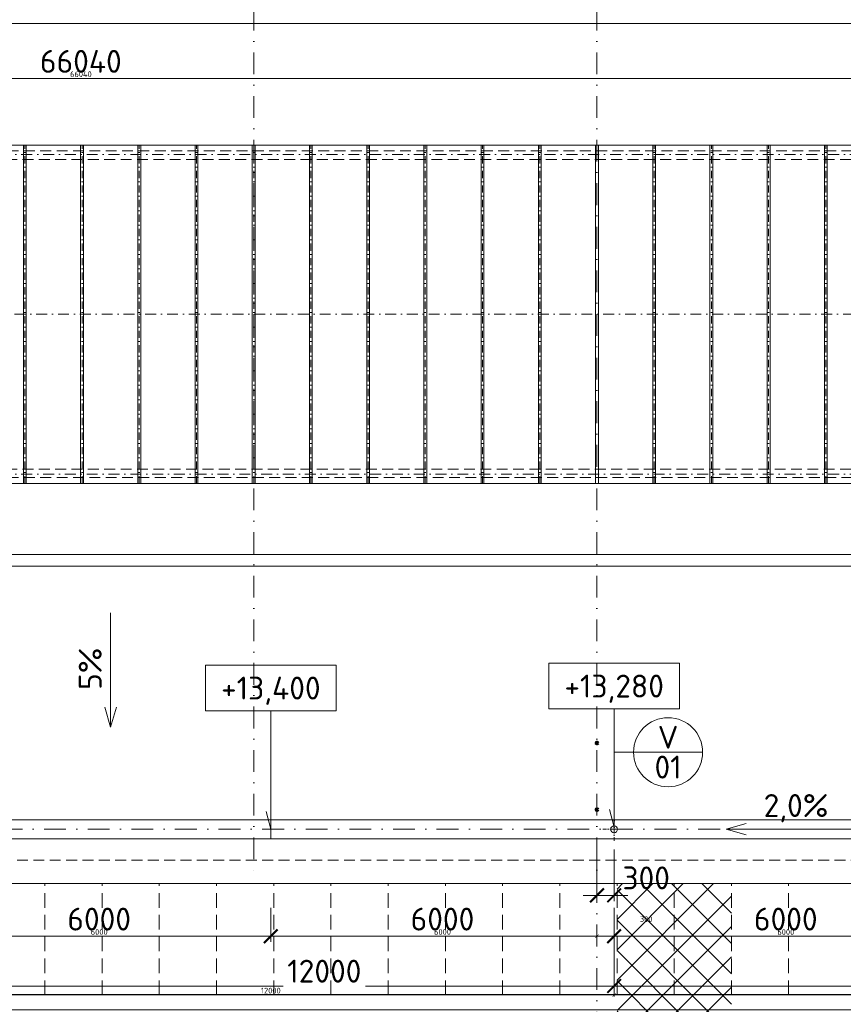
# Model space of a CAD drawing. Header units: millimetres. Extents: x -916886 to 3713765, y -2985421 to 1675785.
# Tile 110 of 256: x 43911 to 58305, y 174241 to 191449. Entities that reach past the tile are written whole.
import ezdxf
from ezdxf import colors
from ezdxf.entities.mleader import LeaderData, LeaderLine
from ezdxf.enums import TextEntityAlignment as Align
from ezdxf.math import Vec2, Vec3

# ---------------------------------------------------------------- set-up
doc = ezdxf.new("R2010")
doc.units = ezdxf.units.MM
for name, pattern in [('CENTERX2', [101.6, 63.5, -12.7, 12.7, -12.7]), ('DASHDOT', [25.4, 12.7, -6.35, 0, -6.35]), ('ČÁRKOVANÁ', [19.05, 12.7, -6.35])]:
    doc.linetypes.add(name, pattern=pattern)
doc.layers.get('Defpoints').update_dxf_attribs({"color": 8})
for name, color, linetype, lineweight in [('A99_N_kce-pohl', 1, 'Continuous', 9), ('A99_N_koty-200', 5, 'Continuous', 5), ('A99_N_koty-200 @ 200', 5, 'Continuous', 5), ('A99_N_koty-200 @ 50 (2)', 5, 'Continuous', 5), ('A99_N_koty-vysk', 160, 'Continuous', 9), ('A99_N_sraf', 252, 'Continuous', 0), ('A99_N_txt-popis-50 @ 200', 240, 'Continuous', 9), ('A99_N_znaceni 200', 5, 'Continuous', 5), ('A99_S_osy', 1, 'CENTERX2', 5)]:
    doc.layers.add(name, color=color, linetype=linetype, lineweight=lineweight)
doc.styles.add('A99_kota', font='isocpeur.ttf', dxfattribs={"height": 2})
doc.styles.add('A99_popis', font='isocpeur.ttf')
doc.styles.add('ad_popis 100', font='isocpeur.ttf', dxfattribs={"height": 200})
doc.dimstyles.new('A99_kota_200 new', dxfattribs={"dimscale": 200, "dimtxt": 2, "dimasz": 1.2, "dimexe": 0.5, "dimexo": 1.5, "dimgap": 0.5, "dimtad": 1, "dimdec": 0, "dimzin": 3, "dimdsep": 46, "dimtxsty": 'A99_kota', "dimblk": 'ARCHTICK', "dimcen": 2.5, "dimazin": 2, "dimtfac": 0.75, "dimtdec": 0, "dimtix": 1, "dimtmove": 2, "dimatfit": 0, "dimfxl": 0, "dimtolj": 1, "dimtzin": 0, "dimlwd": 5, "dimlwe": 5, "dimarcsym": 0})

# ---------------------------------------------------------------- blocks, each defined once
blk = doc.blocks.new('_ArchTick')
at = {"color": 0, "linetype": 'ByBlock', "const_width": 0.15}
blk.add_lwpolyline([(-0.5, -0.5), (0.5, 0.5)], dxfattribs=at)
blk = doc.blocks.new('*D3002')
at = {"layer": 'A99_N_koty-200', "color": 0, "linetype": 'Continuous', "lineweight": 5, "transparency": 16777216}
for p, q in [((11930, 190580), (11930, 191480)), ((11930, 191380), (144620, 191380)), ((144620, 190580), (144620, 191480))]:
    blk.add_line(p, q, dxfattribs=at)
at = {"layer": 'Defpoints', "color": 0, "linetype": 'Continuous', "lineweight": 0, "transparency": 16777216}
for p in [(144620, 191380), (11930, 189255), (144620, 189255)]:
    blk.add_point(p, dxfattribs=at)
at = {"layer": 'A99_N_koty-200', "color": 0, "linetype": 'Continuous', "lineweight": 5, "transparency": 16777216, "xscale": 240, "yscale": 240, "zscale": 240, "rotation": 180}
blk.add_blockref('_ArchTick', (11930, 191380), dxfattribs=at)
at = {"layer": 'A99_N_koty-200', "color": 0, "linetype": 'Continuous', "lineweight": 5, "transparency": 16777216, "xscale": 240, "yscale": 240, "zscale": 240}
blk.add_blockref('_ArchTick', (144620, 191380), dxfattribs=at)
at = {"layer": 'A99_N_koty-200', "color": 0, "linetype": 'Continuous', "transparency": 16777216, "insert": (77075, 191680), "char_height": 400, "attachment_point": 5, "style": 'A99_kota'}
blk.add_mtext('\\A1;132690', dxfattribs=at)
blk = doc.blocks.new('*D3003')
at = {"layer": 'A99_N_koty-200', "color": 0, "linetype": 'Continuous', "lineweight": 5, "transparency": 16777216}
for p, q in [((11930, 191180), (11930, 191405)), ((11930, 191380), (144620, 191380)), ((144620, 191180), (144620, 191405))]:
    blk.add_line(p, q, dxfattribs=at)
at = {"layer": 'Defpoints', "color": 0, "linetype": 'Continuous', "lineweight": 0, "transparency": 16777216}
for p in [(144620, 191380), (11930, 189255), (144620, 189255)]:
    blk.add_point(p, dxfattribs=at)
at = {"layer": 'A99_N_koty-200', "color": 0, "linetype": 'Continuous', "lineweight": 5, "transparency": 16777216, "xscale": 60, "yscale": 60, "zscale": 60, "rotation": 180}
blk.add_blockref('_ArchTick', (11930, 191380), dxfattribs=at)
at = {"layer": 'A99_N_koty-200', "color": 0, "linetype": 'Continuous', "lineweight": 5, "transparency": 16777216, "xscale": 60, "yscale": 60, "zscale": 60}
blk.add_blockref('_ArchTick', (144620, 191380), dxfattribs=at)
at = {"layer": 'A99_N_koty-200', "color": 0, "linetype": 'Continuous', "transparency": 16777216, "insert": (78275, 191455), "char_height": 100, "attachment_point": 5, "style": 'A99_kota'}
blk.add_mtext('\\A1;132690', dxfattribs=at)
blk = doc.blocks.new('*D3113')
at = {"layer": 'A99_N_koty-200', "color": 0, "linetype": 'Continuous', "lineweight": 5, "transparency": 16777216}
for p, q in [((5860, 182105), (5860, 182205)), ((5860, 182105), (150690, 182105)), ((150690, 182105), (150690, 182205))]:
    blk.add_line(p, q, dxfattribs=at)
at = {"layer": 'Defpoints', "color": 0, "linetype": 'Continuous', "lineweight": 0, "transparency": 16777216}
for p in [(150690, 182105), (150690, 182095), (5860, 181900)]:
    blk.add_point(p, dxfattribs=at)
at = {"layer": 'A99_N_koty-200', "color": 0, "linetype": 'Continuous', "lineweight": 5, "transparency": 16777216, "xscale": 240, "yscale": 240, "zscale": 240, "rotation": 180}
blk.add_blockref('_ArchTick', (5860, 182105), dxfattribs=at)
at = {"layer": 'A99_N_koty-200', "color": 0, "linetype": 'Continuous', "lineweight": 5, "transparency": 16777216, "xscale": 240, "yscale": 240, "zscale": 240}
blk.add_blockref('_ArchTick', (150690, 182105), dxfattribs=at)
at = {"layer": 'A99_N_koty-200', "color": 0, "linetype": 'Continuous', "transparency": 16777216, "insert": (76950, 182405), "char_height": 400, "attachment_point": 5, "style": 'A99_kota'}
blk.add_mtext('\\A1;144830', dxfattribs=at)
blk = doc.blocks.new('*D3114')
at = {"layer": 'A99_N_koty-200', "color": 0, "linetype": 'Continuous', "lineweight": 5, "transparency": 16777216}
for p, q in [((5860, 181900), (5860, 181925)), ((5860, 181900), (150690, 181900)), ((150690, 182020), (150690, 181875))]:
    blk.add_line(p, q, dxfattribs=at)
at = {"layer": 'Defpoints', "color": 0, "linetype": 'Continuous', "lineweight": 0, "transparency": 16777216}
for p in [(150690, 182095), (5860, 181900), (150690, 181900)]:
    blk.add_point(p, dxfattribs=at)
at = {"layer": 'A99_N_koty-200', "color": 0, "linetype": 'Continuous', "lineweight": 5, "transparency": 16777216, "xscale": 60, "yscale": 60, "zscale": 60, "rotation": 180}
blk.add_blockref('_ArchTick', (5860, 181900), dxfattribs=at)
at = {"layer": 'A99_N_koty-200', "color": 0, "linetype": 'Continuous', "lineweight": 5, "transparency": 16777216, "xscale": 60, "yscale": 60, "zscale": 60}
blk.add_blockref('_ArchTick', (150690, 181900), dxfattribs=at)
at = {"layer": 'A99_N_koty-200', "color": 0, "linetype": 'Continuous', "transparency": 16777216, "insert": (78275, 181975), "char_height": 100, "attachment_point": 5, "style": 'A99_kota'}
blk.add_mtext('\\A1;144830', dxfattribs=at)
blk = doc.blocks.new('*U62')
at = {"color": 0, "linetype": 'ByBlock'}
for p, q in [((5.7, -4), (5.7, -14.35)), ((5.7, -14.35), (5.286, -12.805))]:
    blk.add_line(p, q, dxfattribs=at)
blk.add_lwpolyline([(0, -4), (11.4, -4), (11.4, 0), (0, 0)], close=True, dxfattribs=at)
at = {"color": 0, "linetype": 'ByBlock', "style": 'A99_kota'}
for tag, p in [('VYSKA', (5.7, -2.241)), ('VYSKA_POPIS1', (5.7, -6.041)), ('VYSKA_POPIS2', (5.9, -9.541)), ('VYSKA_POPIS3', (5.9, -13.041))]:
    blk.add_attdef(tag, text='', height=2, dxfattribs=at).set_placement(p, align=Align.MIDDLE)
blk = doc.blocks.new('*D3708')
at = {"layer": 'A99_N_koty-200', "color": 0, "linetype": 'Continuous', "lineweight": 5, "transparency": 16777216}
for p, q in [((54000, 176945), (54000, 176045)), ((54300, 176945), (54300, 176045)), ((54000, 176145), (53760, 176145)), ((54000, 176145), (54300, 176145)), ((54300, 176145), (54540, 176145))]:
    blk.add_line(p, q, dxfattribs=at)
at = {"layer": 'Defpoints', "color": 0, "linetype": 'Continuous', "lineweight": 0, "transparency": 16777216}
for p in [(54000, 177300), (54300, 177300), (54300, 176145)]:
    blk.add_point(p, dxfattribs=at)
at = {"layer": 'A99_N_koty-200', "color": 0, "linetype": 'Continuous', "lineweight": 5, "transparency": 16777216, "xscale": 240, "yscale": 240, "zscale": 240}
blk.add_blockref('_ArchTick', (54000, 176145), dxfattribs=at)
at = {"layer": 'A99_N_koty-200', "color": 0, "linetype": 'Continuous', "lineweight": 5, "transparency": 16777216, "xscale": 240, "yscale": 240, "zscale": 240, "rotation": 180}
blk.add_blockref('_ArchTick', (54300, 176145), dxfattribs=at)
at = {"layer": 'A99_N_koty-200', "color": 0, "linetype": 'Continuous', "transparency": 16777216, "insert": (54860, 176450), "char_height": 400, "attachment_point": 5, "style": 'A99_kota'}
blk.add_mtext('\\A1;300', dxfattribs=at)
blk = doc.blocks.new('*D3709')
at = {"layer": 'A99_N_koty-200', "color": 0, "linetype": 'Continuous', "lineweight": 5, "transparency": 16777216}
for p, q in [((54000, 175630), (54000, 175405)), ((54300, 175630), (54300, 175405)), ((54000, 175430), (53940, 175430)), ((54000, 175430), (54300, 175430)), ((54300, 175430), (54360, 175430))]:
    blk.add_line(p, q, dxfattribs=at)
at = {"layer": 'Defpoints', "color": 0, "linetype": 'Continuous', "lineweight": 0, "transparency": 16777216}
for p in [(54000, 177300), (54300, 177300), (54300, 175430)]:
    blk.add_point(p, dxfattribs=at)
at = {"layer": 'A99_N_koty-200', "color": 0, "linetype": 'Continuous', "lineweight": 5, "transparency": 16777216, "xscale": 60, "yscale": 60, "zscale": 60}
blk.add_blockref('_ArchTick', (54000, 175430), dxfattribs=at)
at = {"layer": 'A99_N_koty-200', "color": 0, "linetype": 'Continuous', "lineweight": 5, "transparency": 16777216, "xscale": 60, "yscale": 60, "zscale": 60, "rotation": 180}
blk.add_blockref('_ArchTick', (54300, 175430), dxfattribs=at)
at = {"layer": 'A99_N_koty-200', "color": 0, "linetype": 'Continuous', "transparency": 16777216, "insert": (54860, 175730), "char_height": 100, "attachment_point": 5, "style": 'A99_kota'}
blk.add_mtext('\\A1;300', dxfattribs=at)
blk = doc.blocks.new('*D3711')
at = {"layer": 'A99_N_koty-200', "color": 0, "linetype": 'Continuous', "lineweight": 5, "transparency": 16777216}
for p, q in [((54300, 175360), (54300, 174460)), ((66300, 175360), (66300, 174460)), ((54300, 174560), (66300, 174560))]:
    blk.add_line(p, q, dxfattribs=at)
at = {"layer": 'Defpoints', "color": 0, "linetype": 'Continuous', "lineweight": 0, "transparency": 16777216}
for p in [(54300, 177300), (66300, 176835), (66300, 174560)]:
    blk.add_point(p, dxfattribs=at)
at = {"layer": 'A99_N_koty-200', "color": 0, "linetype": 'Continuous', "lineweight": 5, "transparency": 16777216, "xscale": 240, "yscale": 240, "zscale": 240, "rotation": 180}
blk.add_blockref('_ArchTick', (54300, 174560), dxfattribs=at)
at = {"layer": 'A99_N_koty-200', "color": 0, "linetype": 'Continuous', "lineweight": 5, "transparency": 16777216, "xscale": 240, "yscale": 240, "zscale": 240}
blk.add_blockref('_ArchTick', (66300, 174560), dxfattribs=at)
at = {"layer": 'A99_N_koty-200', "color": 0, "linetype": 'Continuous', "transparency": 16777216, "insert": (60300, 174860), "char_height": 400, "attachment_point": 5, "style": 'A99_kota'}
blk.add_mtext('\\A1;12000', dxfattribs=at)
blk = doc.blocks.new('*D3712')
at = {"layer": 'A99_N_koty-200', "color": 0, "linetype": 'Continuous', "lineweight": 5, "transparency": 16777216}
for p, q in [((54300, 174605), (54300, 174380)), ((66300, 174605), (66300, 174380)), ((54300, 174405), (66300, 174405))]:
    blk.add_line(p, q, dxfattribs=at)
at = {"layer": 'Defpoints', "color": 0, "linetype": 'Continuous', "lineweight": 0, "transparency": 16777216}
for p in [(54300, 177300), (66300, 176835), (66300, 174405)]:
    blk.add_point(p, dxfattribs=at)
at = {"layer": 'A99_N_koty-200', "color": 0, "linetype": 'Continuous', "lineweight": 5, "transparency": 16777216, "xscale": 60, "yscale": 60, "zscale": 60, "rotation": 180}
blk.add_blockref('_ArchTick', (54300, 174405), dxfattribs=at)
at = {"layer": 'A99_N_koty-200', "color": 0, "linetype": 'Continuous', "lineweight": 5, "transparency": 16777216, "xscale": 60, "yscale": 60, "zscale": 60}
blk.add_blockref('_ArchTick', (66300, 174405), dxfattribs=at)
at = {"layer": 'A99_N_koty-200', "color": 0, "linetype": 'Continuous', "transparency": 16777216, "insert": (60300, 174480), "char_height": 100, "attachment_point": 5, "style": 'A99_kota'}
blk.add_mtext('\\A1;12000', dxfattribs=at)
blk = doc.blocks.new('*D3714')
at = {"layer": 'A99_N_koty-200', "color": 0, "linetype": 'Continuous', "lineweight": 5, "transparency": 16777216}
for p, q in [((54300, 175925), (54300, 175330)), ((60300, 175925), (60300, 175330)), ((54300, 175430), (60300, 175430))]:
    blk.add_line(p, q, dxfattribs=at)
at = {"layer": 'Defpoints', "color": 0, "linetype": 'Continuous', "lineweight": 0, "transparency": 16777216}
for p in [(54300, 176225), (60300, 176225), (60300, 175430)]:
    blk.add_point(p, dxfattribs=at)
at = {"layer": 'A99_N_koty-200', "color": 0, "linetype": 'Continuous', "lineweight": 5, "transparency": 16777216, "xscale": 240, "yscale": 240, "zscale": 240, "rotation": 180}
blk.add_blockref('_ArchTick', (54300, 175430), dxfattribs=at)
at = {"layer": 'A99_N_koty-200', "color": 0, "linetype": 'Continuous', "lineweight": 5, "transparency": 16777216, "xscale": 240, "yscale": 240, "zscale": 240}
blk.add_blockref('_ArchTick', (60300, 175430), dxfattribs=at)
at = {"layer": 'A99_N_koty-200', "color": 0, "linetype": 'Continuous', "transparency": 16777216, "insert": (57300, 175730), "char_height": 400, "attachment_point": 5, "style": 'A99_kota'}
blk.add_mtext('\\A1;6000', dxfattribs=at)
blk = doc.blocks.new('*D3715')
at = {"layer": 'A99_N_koty-200', "color": 0, "linetype": 'Continuous', "lineweight": 5, "transparency": 16777216}
for p, q in [((54300, 175630), (54300, 175405)), ((60300, 175630), (60300, 175405)), ((54300, 175430), (60300, 175430))]:
    blk.add_line(p, q, dxfattribs=at)
at = {"layer": 'Defpoints', "color": 0, "linetype": 'Continuous', "lineweight": 0, "transparency": 16777216}
for p in [(54300, 176225), (60300, 176225), (60300, 175430)]:
    blk.add_point(p, dxfattribs=at)
at = {"layer": 'A99_N_koty-200', "color": 0, "linetype": 'Continuous', "lineweight": 5, "transparency": 16777216, "xscale": 60, "yscale": 60, "zscale": 60, "rotation": 180}
blk.add_blockref('_ArchTick', (54300, 175430), dxfattribs=at)
at = {"layer": 'A99_N_koty-200', "color": 0, "linetype": 'Continuous', "lineweight": 5, "transparency": 16777216, "xscale": 60, "yscale": 60, "zscale": 60}
blk.add_blockref('_ArchTick', (60300, 175430), dxfattribs=at)
at = {"layer": 'A99_N_koty-200', "color": 0, "linetype": 'Continuous', "transparency": 16777216, "insert": (57300, 175505), "char_height": 100, "attachment_point": 5, "style": 'A99_kota'}
blk.add_mtext('\\A1;6000', dxfattribs=at)
blk = doc.blocks.new('*D3774')
at = {"layer": 'A99_N_koty-200', "color": 0, "linetype": 'Continuous', "lineweight": 5, "transparency": 16777216}
for p, q in [((42300, 175360), (42300, 174460)), ((54300, 175360), (54300, 174460)), ((42300, 174560), (48515, 174560)), ((54300, 174560), (49955, 174560))]:
    blk.add_line(p, q, dxfattribs=at)
at = {"layer": 'Defpoints', "color": 0, "linetype": 'Continuous', "lineweight": 0, "transparency": 16777216}
for p in [(42300, 176835), (54300, 176835), (54300, 174560)]:
    blk.add_point(p, dxfattribs=at)
at = {"layer": 'A99_N_koty-200', "color": 0, "linetype": 'Continuous', "lineweight": 5, "transparency": 16777216, "xscale": 240, "yscale": 240, "zscale": 240, "rotation": 180}
blk.add_blockref('_ArchTick', (42300, 174560), dxfattribs=at)
at = {"layer": 'A99_N_koty-200', "color": 0, "linetype": 'Continuous', "lineweight": 5, "transparency": 16777216, "xscale": 240, "yscale": 240, "zscale": 240}
blk.add_blockref('_ArchTick', (54300, 174560), dxfattribs=at)
at = {"layer": 'A99_N_koty-200', "color": 0, "linetype": 'Continuous', "transparency": 16777216, "insert": (49235, 174820), "char_height": 400, "attachment_point": 5, "style": 'A99_kota'}
blk.add_mtext('\\A1;12000', dxfattribs=at)
blk = doc.blocks.new('*D3775')
at = {"layer": 'A99_N_koty-200', "color": 0, "linetype": 'Continuous', "lineweight": 5, "transparency": 16777216}
for p, q in [((42300, 174605), (42300, 174380)), ((54300, 174605), (54300, 174380)), ((42300, 174405), (54300, 174405))]:
    blk.add_line(p, q, dxfattribs=at)
at = {"layer": 'Defpoints', "color": 0, "linetype": 'Continuous', "lineweight": 0, "transparency": 16777216}
for p in [(42300, 176835), (54300, 176835), (54300, 174405)]:
    blk.add_point(p, dxfattribs=at)
at = {"layer": 'A99_N_koty-200', "color": 0, "linetype": 'Continuous', "lineweight": 5, "transparency": 16777216, "xscale": 60, "yscale": 60, "zscale": 60, "rotation": 180}
blk.add_blockref('_ArchTick', (42300, 174405), dxfattribs=at)
at = {"layer": 'A99_N_koty-200', "color": 0, "linetype": 'Continuous', "lineweight": 5, "transparency": 16777216, "xscale": 60, "yscale": 60, "zscale": 60}
blk.add_blockref('_ArchTick', (54300, 174405), dxfattribs=at)
at = {"layer": 'A99_N_koty-200', "color": 0, "linetype": 'Continuous', "transparency": 16777216, "insert": (48300, 174480), "char_height": 100, "attachment_point": 5, "style": 'A99_kota'}
blk.add_mtext('\\A1;12000', dxfattribs=at)
blk = doc.blocks.new('*D3777')
at = {"layer": 'A99_N_koty-200', "color": 0, "linetype": 'Continuous', "lineweight": 5, "transparency": 16777216}
for p, q in [((42300, 175925), (42300, 175330)), ((48300, 175925), (48300, 175330)), ((42300, 175430), (48300, 175430))]:
    blk.add_line(p, q, dxfattribs=at)
at = {"layer": 'Defpoints', "color": 0, "linetype": 'Continuous', "lineweight": 0, "transparency": 16777216}
for p in [(42300, 176225), (48300, 176225), (48300, 175430)]:
    blk.add_point(p, dxfattribs=at)
at = {"layer": 'A99_N_koty-200', "color": 0, "linetype": 'Continuous', "lineweight": 5, "transparency": 16777216, "xscale": 240, "yscale": 240, "zscale": 240, "rotation": 180}
blk.add_blockref('_ArchTick', (42300, 175430), dxfattribs=at)
at = {"layer": 'A99_N_koty-200', "color": 0, "linetype": 'Continuous', "lineweight": 5, "transparency": 16777216, "xscale": 240, "yscale": 240, "zscale": 240}
blk.add_blockref('_ArchTick', (48300, 175430), dxfattribs=at)
at = {"layer": 'A99_N_koty-200', "color": 0, "linetype": 'Continuous', "transparency": 16777216, "insert": (45300, 175730), "char_height": 400, "attachment_point": 5, "style": 'A99_kota'}
blk.add_mtext('\\A1;6000', dxfattribs=at)
blk = doc.blocks.new('*D3778')
at = {"layer": 'A99_N_koty-200', "color": 0, "linetype": 'Continuous', "lineweight": 5, "transparency": 16777216}
for p, q in [((42300, 175630), (42300, 175405)), ((48300, 175630), (48300, 175405)), ((42300, 175430), (48300, 175430))]:
    blk.add_line(p, q, dxfattribs=at)
at = {"layer": 'Defpoints', "color": 0, "linetype": 'Continuous', "lineweight": 0, "transparency": 16777216}
for p in [(42300, 176225), (48300, 176225), (48300, 175430)]:
    blk.add_point(p, dxfattribs=at)
at = {"layer": 'A99_N_koty-200', "color": 0, "linetype": 'Continuous', "lineweight": 5, "transparency": 16777216, "xscale": 60, "yscale": 60, "zscale": 60, "rotation": 180}
blk.add_blockref('_ArchTick', (42300, 175430), dxfattribs=at)
at = {"layer": 'A99_N_koty-200', "color": 0, "linetype": 'Continuous', "lineweight": 5, "transparency": 16777216, "xscale": 60, "yscale": 60, "zscale": 60}
blk.add_blockref('_ArchTick', (48300, 175430), dxfattribs=at)
at = {"layer": 'A99_N_koty-200', "color": 0, "linetype": 'Continuous', "transparency": 16777216, "insert": (45300, 175505), "char_height": 100, "attachment_point": 5, "style": 'A99_kota'}
blk.add_mtext('\\A1;6000', dxfattribs=at)
blk = doc.blocks.new('*D3780')
at = {"layer": 'A99_N_koty-200', "color": 0, "linetype": 'Continuous', "lineweight": 5, "transparency": 16777216}
for p, q in [((48300, 175925), (48300, 175330)), ((54300, 175925), (54300, 175330)), ((54300, 175430), (48300, 175430))]:
    blk.add_line(p, q, dxfattribs=at)
at = {"layer": 'Defpoints', "color": 0, "linetype": 'Continuous', "lineweight": 0, "transparency": 16777216}
for p in [(48300, 176225), (54300, 176225), (48300, 175430)]:
    blk.add_point(p, dxfattribs=at)
at = {"layer": 'A99_N_koty-200', "color": 0, "linetype": 'Continuous', "lineweight": 5, "transparency": 16777216, "xscale": 240, "yscale": 240, "zscale": 240, "rotation": 180}
blk.add_blockref('_ArchTick', (48300, 175430), dxfattribs=at)
at = {"layer": 'A99_N_koty-200', "color": 0, "linetype": 'Continuous', "lineweight": 5, "transparency": 16777216, "xscale": 240, "yscale": 240, "zscale": 240}
blk.add_blockref('_ArchTick', (54300, 175430), dxfattribs=at)
at = {"layer": 'A99_N_koty-200', "color": 0, "linetype": 'Continuous', "transparency": 16777216, "insert": (51300, 175730), "char_height": 400, "attachment_point": 5, "style": 'A99_kota'}
blk.add_mtext('\\A1;6000', dxfattribs=at)
blk = doc.blocks.new('*D3781')
at = {"layer": 'A99_N_koty-200', "color": 0, "linetype": 'Continuous', "lineweight": 5, "transparency": 16777216}
for p, q in [((48300, 175630), (48300, 175405)), ((54300, 175630), (54300, 175405)), ((54300, 175430), (48300, 175430))]:
    blk.add_line(p, q, dxfattribs=at)
at = {"layer": 'Defpoints', "color": 0, "linetype": 'Continuous', "lineweight": 0, "transparency": 16777216}
for p in [(48300, 176225), (54300, 176225), (48300, 175430)]:
    blk.add_point(p, dxfattribs=at)
at = {"layer": 'A99_N_koty-200', "color": 0, "linetype": 'Continuous', "lineweight": 5, "transparency": 16777216, "xscale": 60, "yscale": 60, "zscale": 60, "rotation": 180}
blk.add_blockref('_ArchTick', (48300, 175430), dxfattribs=at)
at = {"layer": 'A99_N_koty-200', "color": 0, "linetype": 'Continuous', "lineweight": 5, "transparency": 16777216, "xscale": 60, "yscale": 60, "zscale": 60}
blk.add_blockref('_ArchTick', (54300, 175430), dxfattribs=at)
at = {"layer": 'A99_N_koty-200', "color": 0, "linetype": 'Continuous', "transparency": 16777216, "insert": (51300, 175505), "char_height": 100, "attachment_point": 5, "style": 'A99_kota'}
blk.add_mtext('\\A1;6000', dxfattribs=at)
blk = doc.blocks.new('*D4113')
at = {"layer": 'A99_N_koty-200', "color": 0, "linetype": 'Continuous', "lineweight": 5, "transparency": 16777216}
for p, q in [((11960, 189620.5), (11960, 190520.5)), ((78000, 189620.5), (78000, 190520.5)), ((11960, 190420.5), (78000, 190420.5))]:
    blk.add_line(p, q, dxfattribs=at)
at = {"layer": 'Defpoints', "color": 0, "linetype": 'Continuous', "lineweight": 0, "transparency": 16777216}
for p in [(78000, 190420.5), (11960, 189245.5), (78000, 189245.5)]:
    blk.add_point(p, dxfattribs=at)
at = {"layer": 'A99_N_koty-200', "color": 0, "linetype": 'Continuous', "lineweight": 5, "transparency": 16777216, "xscale": 240, "yscale": 240, "zscale": 240, "rotation": 180}
blk.add_blockref('_ArchTick', (11960, 190420.5), dxfattribs=at)
at = {"layer": 'A99_N_koty-200', "color": 0, "linetype": 'Continuous', "lineweight": 5, "transparency": 16777216, "xscale": 240, "yscale": 240, "zscale": 240}
blk.add_blockref('_ArchTick', (78000, 190420.5), dxfattribs=at)
at = {"layer": 'A99_N_koty-200', "color": 0, "linetype": 'Continuous', "transparency": 16777216, "insert": (44980, 190720.5), "char_height": 400, "attachment_point": 5, "style": 'A99_kota'}
blk.add_mtext('\\A1;66040', dxfattribs=at)
blk = doc.blocks.new('*D4114')
at = {"layer": 'A99_N_koty-200', "color": 0, "linetype": 'Continuous', "lineweight": 5, "transparency": 16777216}
for p, q in [((11960, 190220.5), (11960, 190445.5)), ((11960, 190420.5), (78000, 190420.5)), ((78000, 190220.5), (78000, 190445.5))]:
    blk.add_line(p, q, dxfattribs=at)
at = {"layer": 'Defpoints', "color": 0, "linetype": 'Continuous', "lineweight": 0, "transparency": 16777216}
for p in [(78000, 190420.5), (11960, 189245.5), (78000, 189245.5)]:
    blk.add_point(p, dxfattribs=at)
at = {"layer": 'A99_N_koty-200', "color": 0, "linetype": 'Continuous', "lineweight": 5, "transparency": 16777216, "xscale": 60, "yscale": 60, "zscale": 60, "rotation": 180}
blk.add_blockref('_ArchTick', (11960, 190420.5), dxfattribs=at)
at = {"layer": 'A99_N_koty-200', "color": 0, "linetype": 'Continuous', "lineweight": 5, "transparency": 16777216, "xscale": 60, "yscale": 60, "zscale": 60}
blk.add_blockref('_ArchTick', (78000, 190420.5), dxfattribs=at)
at = {"layer": 'A99_N_koty-200', "color": 0, "linetype": 'Continuous', "transparency": 16777216, "insert": (44980, 190495.5), "char_height": 100, "attachment_point": 5, "style": 'A99_kota'}
blk.add_mtext('\\A1;66040', dxfattribs=at)
blk = doc.blocks.new('*U20')
at = {"color": 0, "linetype": 'ByBlock'}
blk.add_line((-3.02, 0), (3.02, 0), dxfattribs=at)
blk.add_circle((0, 0), 3.02, dxfattribs=at)
at = {"color": 0, "linetype": 'ByBlock', "style": 'A99_popis'}
for tag, p in [('KATEGORIE', (0, 1.31)), ('PRVEK', (0, -1.298))]:
    blk.add_attdef(tag, text='', height=2, dxfattribs=at).set_placement(p, align=Align.MIDDLE_CENTER)
blk = doc.blocks.new('*U4723')
at = {"layer": 'A99_N_koty-200 @ 200', "linetype": 'Continuous'}
dim = blk.add_linear_dim(base=(144620, 191380), p1=(11930, 189255), p2=(144620, 189255), dimstyle='A99_kota_200 new', override={"dimscale": 200, "dimtix": 1, "dimtofl": 1, "dimtmove": 2, "dimatfit": 0}, dxfattribs=at)
dim.commit()
dim.dimension.update_dxf_attribs({"geometry": '*D3002', "text_midpoint": (77075, 191680), "dimtype": 128})
at = {"layer": 'A99_N_koty-200 @ 50 (2)', "linetype": 'Continuous'}
dim = blk.add_linear_dim(base=(144620, 191380), p1=(11930, 189255), p2=(144620, 189255), dimstyle='A99_kota_200 new', override={"dimscale": 50, "dimtix": 1, "dimtofl": 1, "dimtmove": 2, "dimatfit": 0}, dxfattribs=at)
dim.commit()
dim.dimension.update_dxf_attribs({"geometry": '*D3003', "text_midpoint": (78275, 191455)})
blk = doc.blocks.new('*U4760')
at = {"layer": 'A99_N_koty-200 @ 200', "linetype": 'Continuous'}
dim = blk.add_linear_dim(base=(150690, 182105), p1=(5860, 181900), p2=(150690, 182095), dimstyle='A99_kota_200 new', override={"dimscale": 200, "dimtix": 1, "dimtofl": 1, "dimtmove": 2, "dimatfit": 0}, dxfattribs=at)
dim.commit()
dim.dimension.update_dxf_attribs({"geometry": '*D3113', "text_midpoint": (76950, 182405), "dimtype": 128})
at = {"layer": 'A99_N_koty-200 @ 50 (2)', "linetype": 'Continuous'}
dim = blk.add_linear_dim(base=(150690, 181900), p1=(5860, 181900), p2=(150690, 182095), dimstyle='A99_kota_200 new', override={"dimscale": 50, "dimtix": 1, "dimtofl": 1, "dimtmove": 2, "dimatfit": 0}, dxfattribs=at)
dim.commit()
dim.dimension.update_dxf_attribs({"geometry": '*D3114', "text_midpoint": (78275, 181975)})
blk = doc.blocks.new('*U4920')
at = {"layer": 'A99_N_koty-200 @ 200', "linetype": 'Continuous'}
dim = blk.add_linear_dim(base=(54300, 176145), p1=(54000, 177300), p2=(54300, 177300), dimstyle='A99_kota_200 new', override={"dimscale": 200, "dimtix": 1, "dimtofl": 1, "dimtmove": 2, "dimatfit": 0}, dxfattribs=at)
dim.commit()
dim.dimension.update_dxf_attribs({"geometry": '*D3708', "text_midpoint": (54860, 176450), "dimtype": 128})
at = {"layer": 'A99_N_koty-200 @ 50 (2)', "linetype": 'Continuous'}
dim = blk.add_linear_dim(base=(54300, 175430), p1=(54000, 177300), p2=(54300, 177300), dimstyle='A99_kota_200 new', override={"dimscale": 50, "dimtix": 1, "dimtofl": 1, "dimtmove": 2, "dimatfit": 0}, dxfattribs=at)
dim.commit()
dim.dimension.update_dxf_attribs({"geometry": '*D3709', "text_midpoint": (54860, 175730), "dimtype": 128})
blk = doc.blocks.new('*U4921')
at = {"layer": 'A99_N_koty-200 @ 200', "linetype": 'Continuous'}
dim = blk.add_linear_dim(base=(66300, 174560), p1=(54300, 177300), p2=(66300, 176835), dimstyle='A99_kota_200 new', override={"dimscale": 200, "dimtix": 1, "dimtofl": 1, "dimtmove": 2, "dimatfit": 0}, dxfattribs=at)
dim.commit()
dim.dimension.update_dxf_attribs({"geometry": '*D3711', "text_midpoint": (60300, 174860)})
at = {"layer": 'A99_N_koty-200 @ 50 (2)', "linetype": 'Continuous'}
dim = blk.add_linear_dim(base=(66300, 174405), p1=(54300, 177300), p2=(66300, 176835), dimstyle='A99_kota_200 new', override={"dimscale": 50, "dimtix": 1, "dimtofl": 1, "dimtmove": 2, "dimatfit": 0}, dxfattribs=at)
dim.commit()
dim.dimension.update_dxf_attribs({"geometry": '*D3712', "text_midpoint": (60300, 174480)})
blk = doc.blocks.new('*U4922')
at = {"layer": 'A99_N_koty-200 @ 200', "linetype": 'Continuous'}
dim = blk.add_linear_dim(base=(60300, 175430), p1=(54300, 176225), p2=(60300, 176225), dimstyle='A99_kota_200 new', override={"dimscale": 200, "dimtix": 1, "dimtofl": 1, "dimtmove": 2, "dimatfit": 0}, dxfattribs=at)
dim.commit()
dim.dimension.update_dxf_attribs({"geometry": '*D3714', "text_midpoint": (57300, 175730)})
at = {"layer": 'A99_N_koty-200 @ 50 (2)', "linetype": 'Continuous'}
dim = blk.add_linear_dim(base=(60300, 175430), p1=(54300, 176225), p2=(60300, 176225), dimstyle='A99_kota_200 new', override={"dimscale": 50, "dimtix": 1, "dimtofl": 1, "dimtmove": 2, "dimatfit": 0}, dxfattribs=at)
dim.commit()
dim.dimension.update_dxf_attribs({"geometry": '*D3715', "text_midpoint": (57300, 175505)})
blk = doc.blocks.new('*U4942')
at = {"layer": 'A99_N_koty-200 @ 200', "linetype": 'Continuous'}
dim = blk.add_linear_dim(base=(54300, 174560), p1=(42300, 176835), p2=(54300, 176835), dimstyle='A99_kota_200 new', override={"dimscale": 200, "dimtix": 1, "dimtofl": 1, "dimtmove": 2, "dimatfit": 0}, dxfattribs=at)
dim.commit()
dim.dimension.update_dxf_attribs({"geometry": '*D3774', "text_midpoint": (49235, 174820), "dimtype": 128})
at = {"layer": 'A99_N_koty-200 @ 50 (2)', "linetype": 'Continuous'}
dim = blk.add_linear_dim(base=(54300, 174405), p1=(42300, 176835), p2=(54300, 176835), dimstyle='A99_kota_200 new', override={"dimscale": 50, "dimtix": 1, "dimtofl": 1, "dimtmove": 2, "dimatfit": 0}, dxfattribs=at)
dim.commit()
dim.dimension.update_dxf_attribs({"geometry": '*D3775', "text_midpoint": (48300, 174480)})
blk = doc.blocks.new('*U4943')
at = {"layer": 'A99_N_koty-200 @ 200', "linetype": 'Continuous'}
dim = blk.add_linear_dim(base=(48300, 175430), p1=(42300, 176225), p2=(48300, 176225), dimstyle='A99_kota_200 new', override={"dimscale": 200, "dimtix": 1, "dimtofl": 1, "dimtmove": 2, "dimatfit": 0}, dxfattribs=at)
dim.commit()
dim.dimension.update_dxf_attribs({"geometry": '*D3777', "text_midpoint": (45300, 175730)})
at = {"layer": 'A99_N_koty-200 @ 50 (2)', "linetype": 'Continuous'}
dim = blk.add_linear_dim(base=(48300, 175430), p1=(42300, 176225), p2=(48300, 176225), dimstyle='A99_kota_200 new', override={"dimscale": 50, "dimtix": 1, "dimtofl": 1, "dimtmove": 2, "dimatfit": 0}, dxfattribs=at)
dim.commit()
dim.dimension.update_dxf_attribs({"geometry": '*D3778', "text_midpoint": (45300, 175505)})
blk = doc.blocks.new('*U4944')
at = {"layer": 'A99_N_koty-200 @ 200', "linetype": 'Continuous'}
dim = blk.add_linear_dim(base=(48300, 175430), p1=(54300, 176225), p2=(48300, 176225), angle=180, dimstyle='A99_kota_200 new', override={"dimscale": 200, "dimtix": 1, "dimtofl": 1, "dimtmove": 2, "dimatfit": 0}, dxfattribs=at)
dim.commit()
dim.dimension.update_dxf_attribs({"geometry": '*D3780', "text_midpoint": (51300, 175730)})
at = {"layer": 'A99_N_koty-200 @ 50 (2)', "linetype": 'Continuous'}
dim = blk.add_linear_dim(base=(48300, 175430), p1=(54300, 176225), p2=(48300, 176225), angle=180, dimstyle='A99_kota_200 new', override={"dimscale": 50, "dimtix": 1, "dimtofl": 1, "dimtmove": 2, "dimatfit": 0}, dxfattribs=at)
dim.commit()
dim.dimension.update_dxf_attribs({"geometry": '*D3781', "text_midpoint": (51300, 175505)})
blk = doc.blocks.new('*U5078')
at = {"layer": 'A99_N_koty-200 @ 200', "linetype": 'Continuous'}
dim = blk.add_linear_dim(base=(78000, 190420.5), p1=(11960, 189245.5), p2=(78000, 189245.5), dimstyle='A99_kota_200 new', override={"dimscale": 200, "dimtix": 1, "dimtofl": 1, "dimtmove": 2, "dimatfit": 0}, dxfattribs=at)
dim.commit()
dim.dimension.update_dxf_attribs({"geometry": '*D4113', "text_midpoint": (44980, 190720.5)})
at = {"layer": 'A99_N_koty-200 @ 50 (2)', "linetype": 'Continuous'}
dim = blk.add_linear_dim(base=(78000, 190420.5), p1=(11960, 189245.5), p2=(78000, 189245.5), dimstyle='A99_kota_200 new', override={"dimscale": 50, "dimtix": 1, "dimtofl": 1, "dimtmove": 2, "dimatfit": 0}, dxfattribs=at)
dim.commit()
dim.dimension.update_dxf_attribs({"geometry": '*D4114', "text_midpoint": (44980, 190495.5)})

msp = doc.modelspace()

# ---------------------------------------------------------------- hatches: boundary and pattern name
at = {"layer": 'A99_N_sraf', "linetype": 'Continuous', "lineweight": 0, "ltscale": 0.5, "transparency": 33554687}
h = msp.add_hatch(dxfattribs=at)
h.set_pattern_fill('ANSI37', color=256, scale=3000)
h.set_pattern_definition([(45, (1575, 39157.5), (-265.165, 265.165), []), (135, (1575, 39157.5), (-265.165, -265.165), [])])
h.paths.add_polyline_path([(56350, 176350), (54350, 176350), (54350, 149020), (56350, 149020)])

# ---------------------------------------------------------------- linework, layer by layer
at = {"layer": 'A99_N_kce-pohl', "linetype": 'Continuous', "lineweight": 9}
for p, q in [((43975, 183345), (43975, 189255)), ((44025, 183345), (44025, 189255)), ((44975, 183345), (44975, 189255)), ((45025, 183345), (45025, 189255)), ((45975, 183345), (45975, 189255)), ((46025, 183345), (46025, 189255)), ((46975, 183345), (46975, 189255)), ((47025, 183345), (47025, 189255)), ((47975, 183345), (47975, 189255)), ((48025, 183345), (48025, 189255)), ((48975, 183345), (48975, 189255)), ((49025, 183345), (49025, 189255)), ((49975, 183345), (49975, 189255)), ((50025, 183345), (50025, 189255)), ((50975, 183345), (50975, 189255)), ((51025, 183345), (51025, 189255)), ((51975, 183345), (51975, 189255)), ((52025, 183345), (52025, 189255)), ((52975, 183345), (52975, 189255)), ((53025, 183345), (53025, 189255)), ((53975, 183345), (53975, 189255)), ((54025, 183345), (54025, 189255)), ((54975, 183345), (54975, 189255)), ((55025, 183345), (55025, 189255)), ((55975, 183345), (55975, 189255)), ((56025, 183345), (56025, 189255)), ((56975, 183345), (56975, 189255)), ((57025, 183345), (57025, 189255)), ((57975, 183345), (57975, 189255)), ((58025, 183345), (58025, 189255))]:
    msp.add_line(p, q, dxfattribs=at)
at = {"layer": 'A99_N_kce-pohl', "linetype": 'ČÁRKOVANÁ', "lineweight": 9, "ltscale": 15}
msp.add_line((5860, 176760), (150690, 176760), dxfattribs=at)
for points in [[(144760, 189155), (11790, 189155)], [(144450, 189005.3), (12100, 189005.3)], [(144760, 183445), (11790, 183445)], [(144450, 183594.7), (12100, 183594.7)]]:
    msp.add_lwpolyline(points, dxfattribs=at)
at = {"layer": 'A99_N_kce-pohl', "linetype": 'Continuous', "lineweight": 9}
msp.add_lwpolyline([(11930, 189255), (144620, 189255), (144620, 183345), (11930, 183345)], close=True, dxfattribs=at)
for points in [[(43975, 186675), (43975, 186495)], [(44025, 186675), (44025, 186495)], [(44975, 186675), (44975, 186495)], [(45025, 186675), (45025, 186495)], [(45975, 186675), (45975, 186495)], [(46025, 186675), (46025, 186495)], [(46975, 186675), (46975, 186495)], [(47025, 186675), (47025, 186495)], [(47975, 186675), (47975, 186495)], [(48025, 186675), (48025, 186495)], [(48975, 186675), (48975, 186495)], [(49025, 186675), (49025, 186495)], [(49975, 186675), (49975, 186495)], [(50025, 186675), (50025, 186495)], [(50975, 186675), (50975, 186495)], [(51025, 186675), (51025, 186495)], [(51975, 186675), (51975, 186495)], [(52025, 186675), (52025, 186495)], [(52975, 186675), (52975, 186495)], [(53025, 186675), (53025, 186495)], [(53975, 186675), (53975, 186495)], [(54025, 186675), (54025, 186495)], [(54975, 186675), (54975, 186495)], [(55025, 186675), (55025, 186495)], [(55975, 186675), (55975, 186495)], [(56025, 186675), (56025, 186495)], [(56975, 186675), (56975, 186495)], [(57025, 186675), (57025, 186495)], [(57975, 186675), (57975, 186495)], [(58025, 186675), (58025, 186495)]]:
    msp.add_lwpolyline(points, dxfattribs=at)
at = {"layer": 'A99_N_kce-pohl', "linetype": 'Continuous', "ltscale": 25}
msp.add_lwpolyline([(150690, 177135), (150690, 177465), (6000, 177465), (6000, 177135)], close=True, dxfattribs=at)
msp.add_lwpolyline([(48300, 177135), (48300, 177465)], dxfattribs=at)
at = {"layer": 'A99_N_kce-pohl', "linetype": 'DASHDOT', "lineweight": 5, "ltscale": 5}
for points in [[(54300, 177100), (54300, 177500)], [(54100, 177300), (54500, 177300)]]:
    msp.add_lwpolyline(points, dxfattribs=at)
at = {"layer": 'A99_N_kce-pohl', "linetype": 'Continuous', "lineweight": 9, "ltscale": 15}
msp.add_lwpolyline([(138875.5, 176350), (7180, 176350)], dxfattribs=at)
at = {"layer": 'A99_N_kce-pohl', "color": 30, "linetype": 'ČÁRKOVANÁ', "lineweight": 5, "ltscale": 20, "true_color": 0xff6e3d}
for points in [[(44350, 174405), (44350, 176350)], [(45350, 174405), (45350, 176350)], [(46350, 174405), (46350, 176350)], [(47350, 174405), (47350, 176350)], [(48350, 174405), (48350, 176350)], [(49350, 174405), (49350, 176350)], [(49350, 174405), (49350, 176350)], [(50350, 174405), (50350, 176350)], [(50350, 174405), (50350, 176350)], [(51350, 174405), (51350, 176350)], [(51350, 174405), (51350, 176350)], [(52350, 174405), (52350, 176350)], [(53350, 174405), (53350, 176350)], [(54350, 174405), (54350, 176350)], [(55350, 174405), (55350, 176350)], [(56350, 174405), (56350, 176350)], [(57350, 174405), (57350, 176350)]]:
    msp.add_lwpolyline(points, dxfattribs=at)
at = {"layer": 'A99_N_kce-pohl', "color": 1, "linetype": 'Continuous', "lineweight": 9, "ltscale": 25}
msp.add_lwpolyline([(138352.5, 174145), (138352.5, 174410), (7350, 174410), (7350, 174145)], close=True, dxfattribs=at)
at = {"layer": 'A99_N_kce-pohl', "color": 4, "linetype": 'Continuous', "lineweight": 70, "ltscale": 0.5}
for centre in [(54000, 178807.5), (54000, 177645)]:
    msp.add_circle(centre, 15, dxfattribs=at)
at = {"layer": 'A99_N_kce-pohl', "linetype": 'Continuous'}
msp.add_circle((54300, 177300), 60, dxfattribs=at)
at = {"layer": 'A99_N_koty-vysk'}
for points in [[(45500, 179082), (45500, 181082)], [(45500, 179082), (45400, 179432)], [(45500, 179082), (45600, 179432)], [(56260, 177300), (56610, 177400)], [(56260, 177300), (58260, 177300)], [(56260, 177300), (56610, 177200)]]:
    msp.add_lwpolyline(points, dxfattribs=at)
at = {"layer": 'A99_N_znaceni 200'}
msp.add_lwpolyline([(54638.5, 178646.5), (54300, 178646.5)], dxfattribs=at)
at = {"layer": 'A99_S_osy', "linetype": 'DASHDOT', "lineweight": 5, "ltscale": 10}
for p, q in [((44000, 183345), (44000, 189255)), ((45000, 183345), (45000, 189255)), ((46000, 183345), (46000, 189255)), ((47000, 183345), (47000, 189255)), ((48000, 183345), (48000, 189255)), ((49000, 183345), (49000, 189255)), ((50000, 183345), (50000, 189255)), ((51000, 183345), (51000, 189255)), ((52000, 183345), (52000, 189255)), ((53000, 183345), (53000, 189255)), ((55000, 183345), (55000, 189255)), ((56000, 183345), (56000, 189255)), ((57000, 183345), (57000, 189255)), ((58000, 183345), (58000, 189255))]:
    msp.add_line(p, q, dxfattribs=at)
at = {"layer": 'A99_S_osy', "linetype": 'DASHDOT', "lineweight": 5, "ltscale": 30}
for points in [[(48000, 264800), (48000, 176462.5)], [(54000, 264800), (54000, 146890)], [(177325, 177300), (4375, 177300)]]:
    msp.add_lwpolyline(points, dxfattribs=at)
at = {"layer": 'A99_S_osy', "linetype": 'DASHDOT', "lineweight": 5, "ltscale": 15}
for points in [[(144740, 189095), (11865, 189095)], [(144620, 186300), (11930, 186300)], [(144740, 183505), (11865, 183505)]]:
    msp.add_lwpolyline(points, dxfattribs=at)

# ---------------------------------------------------------------- block references
at = {"layer": 'A99_N_koty-200', "color": 4, "linetype": 'Continuous', "lineweight": 0}
for name in ['*U4723', '*U5078', '*U4760', '*U4920', '*U4921', '*U4942', '*U4943', '*U4944', '*U4922']:
    msp.add_blockref(name, (0, 0), dxfattribs=at)
at = {"layer": 'A99_N_koty-vysk', "xscale": 200, "yscale": 200, "zscale": 200}
for p, values in [((47160, 180170), {'VYSKA': '+13,400'}), ((53160, 180205), {'VYSKA': '+13,280'})]:
    msp.add_blockref('*U62', p, dxfattribs=at).add_auto_attribs(values)
at = {"layer": 'A99_N_znaceni 200', "xscale": 200, "yscale": 200, "zscale": 200}
msp.add_blockref('*U20', (55242.5, 178646.5), dxfattribs=at).add_auto_attribs({'KATEGORIE': 'V', 'PRVEK': '01'})

# ---------------------------------------------------------------- texts
at = {"layer": 'A99_N_koty-vysk', "insert": (44942.7, 179735), "char_height": 400, "attachment_point": 1, "rotation": 90, "style": 'ad_popis 100'}
msp.add_mtext_dynamic_manual_height_columns('5%', width=140, gutter_width=2000, heights=[0], dxfattribs=at)
at = {"layer": 'A99_N_koty-vysk', "insert": (56913, 177915), "char_height": 400, "attachment_point": 1, "style": 'ad_popis 100'}
msp.add_mtext_dynamic_manual_height_columns('2,0%', width=673.852, gutter_width=2000, heights=[0], dxfattribs=at)

# ---------------------------------------------------------------- leaders
at = {"layer": 'A99_N_txt-popis-50 @ 200', "lineweight": 9}
ml = msp.add_multileader_mtext('Standard', dxfattribs=at)
ml.set_content('\\A1;{\\C256;odvodňovací žlab se nemění,\\Pna stavbě se provede kontrola}', color=1, style='A99_popis')
ml.set_leader_properties(color=256, linetype='ByLayer', lineweight=-1)
ml.build(insert=Vec2(0, 0))
ml.multileader.update_dxf_attribs({"dogleg_length": 200, "arrow_head_size": 300, "scale": 200})
ctx = ml.context
ctx.base_point, ctx.scale, ctx.char_height, ctx.arrow_head_size, ctx.landing_gap_size, ctx.plane_origin = Vec3(26627.5, 172915), 200, 400, 300, 1000, Vec3(26075, 165489.2)
notes = []
notes.append((ctx, [(0, (1, 1, 0), (25827.5, 172915), (1, 0), 800, [(0, [(25830, 174410)], 0, [])])]))
ctx.mtext.insert, ctx.mtext.width, ctx.mtext.defined_height, ctx.mtext.flow_direction = Vec3(27627.5, 173175), 7914.793, 1247.5, 5
for ctx, leaders in notes:
    for number, flags, end, landing, length, lines in leaders:
        leader = LeaderData()
        leader.index, (leader.has_last_leader_line, leader.has_dogleg_vector, leader.attachment_direction) = number, flags
        leader.last_leader_point, leader.dogleg_vector, leader.dogleg_length = Vec3(end), Vec3(landing), length
        for number, points, colour, breaks in lines:
            line = LeaderLine()
            line.index, line.vertices, line.color, line.breaks = number, Vec3.list(points), colors.encode_raw_color(colour), breaks
            leader.lines.append(line)
        ctx.leaders.append(leader)

doc.saveas('drawing.dxf')
